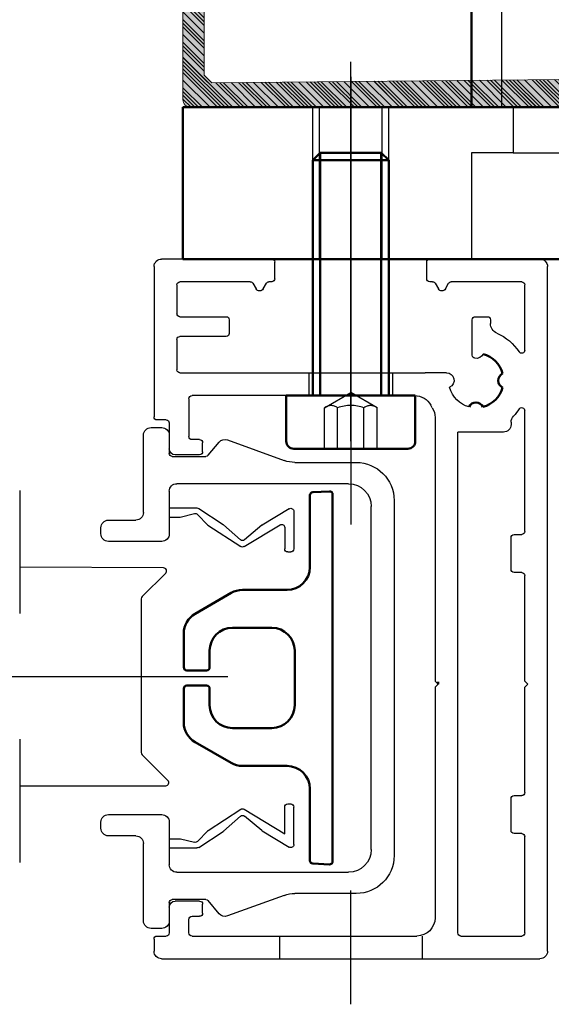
# Model space of a CAD drawing. Header units: inches. Extents: x 34737 to 291769, y 4926 to 74566.
# Tile 245 of 256: x 258371 to 258397, y 31032 to 31081. Entities that reach past the tile are written whole.
import ezdxf

# ---------------------------------------------------------------- set-up
doc = ezdxf.new("R2010")
doc.units = ezdxf.units.IN
doc.header["$LTSCALE"] = 300
for name, pattern in [('AM_DIN_F_W050', [6.25, 4.75, -1.5]), ('AM_DIN_F_W050x2', [3.125, 2.25, -0.875]), ('AM_DIN_G_W050', [13.75, 9.75, -1.5, 1, -1.5]), ('AM_DIN_G_W050x2', [6.875, 4.75, -0.875, 0.375, -0.875]), ('CENTER', [7, 4, -1, 1, -1])]:
    doc.linetypes.add(name, pattern=pattern)
for name, color, linetype, lineweight in [('!_A_01_TENKÁ', 8, 'Continuous', 13), ('_MB_kreskowanie_profile_0.00', 7, 'Continuous', 0), ('_MB_kreskowanie_profile_0.00 @ 1', 7, 'Continuous', 0), ('_MB_kreskowanie_profile_0.00 @ 1.5', 7, 'Continuous', 0), ('_MB_kreskowanie_profile_0.00 @ 10', 7, 'Continuous', 0), ('_MB_kreskowanie_profile_0.00 @ 100', 7, 'Continuous', 0), ('_MB_kreskowanie_profile_0.00 @ 2', 7, 'Continuous', 0), ('_MB_kreskowanie_profile_0.00 @ 2.5', 7, 'Continuous', 0), ('_MB_kreskowanie_profile_0.00 @ 20', 7, 'Continuous', 0), ('_MB_kreskowanie_profile_0.00 @ 25', 7, 'Continuous', 0), ('_MB_kreskowanie_profile_0.00 @ 4', 7, 'Continuous', 0), ('_MB_kreskowanie_profile_0.00 @ 5', 7, 'Continuous', 0), ('_MB_kreskowanie_profile_0.00 @ 50', 7, 'Continuous', 0), ('_MB_kreskowanie_profile_0.00 @ 8', 7, 'Continuous', 0), ('_MB_profile_0.2', 7, 'Continuous', 20), ('_MB_solid', 7, 'Continuous', 0), ('AM_0', 7, 'Continuous', 50), ('AM_3', 6, 'AM_DIN_F_W050', 25), ('AM_7', 4, 'AM_DIN_G_W050', 25), ('AM_8', 1, 'Continuous', 25), ('Bauseitig_AM_0', 9, 'Continuous', 50), ('Bauseitig_AM_3', 9, 'AM_DIN_F_W050', 25), ('Bauseitig_AM_7', 9, 'AM_DIN_G_W050', 25)]:
    doc.layers.add(name, color=color, linetype=linetype, lineweight=lineweight)
pattern_1 = [(45, (0, 0), (-2.5, 2.5), [])]
pattern_2 = [(45, (0, 0), (-5, 5), [])]
pattern_3 = [(45, (0, 0), (-6.25, 6.25), [])]
pattern_4 = [(45, (0, 0), (-12.5, 12.5), [])]
pattern_5 = [(45, (0, 0), (-25, 25), [])]
pattern_6 = [(45, (0, 0), (-0.375, 0.375), [])]
pattern_7 = [(45, (0, 0), (-0.5, 0.5), [])]
pattern_8 = [(45, (0, 0), (-0.625, 0.625), [])]
pattern_9 = [(45, (0, 0), (-1, 1), [])]
pattern_10 = [(45, (0, 0), (-1.25, 1.25), [])]
pattern_11 = [(45, (0, 0), (-2, 2), [])]

# ---------------------------------------------------------------- blocks, each defined once
blk = doc.blocks.new('*U2143')
at = {"layer": '_MB_kreskowanie_profile_0.00 @ 1'}
h = blk.add_hatch(dxfattribs=at)
h.set_pattern_fill('JIS_WOOD', color=256, scale=0.5)
edge = h.paths.add_edge_path()
edge.add_line((-23.091, -15.642), (-23.596, -15.142))
edge.add_line((-23.596, -15.142), (-23.596, -2.584))
edge.add_line((-23.596, -2.584), (-22.476, -2.178))
edge.add_line((-22.476, -2.178), (-22.425, -2.073))
edge.add_line((-22.425, -2.073), (-23.912, 2.524))
edge.add_line((-23.912, 2.524), (-24.521, 2.75))
edge.add_line((-24.521, 2.75), (-25, 2.75))
edge.add_line((-25, 2.75), (-25, -16.75))
edge.add_arc((-24.5, -16.75), 0.5, 180, 270)
edge.add_line((-24.5, -17.25), (24.5, -17.25))
edge.add_arc((24.5, -16.75), 0.5, 270, 360)
edge.add_line((25, -16.75), (25, 2.75))
edge.add_line((25, 2.75), (24.521, 2.75))
edge.add_line((24.521, 2.75), (23.912, 2.524))
edge.add_line((23.912, 2.524), (22.425, -2.073))
edge.add_line((22.425, -2.073), (22.476, -2.178))
edge.add_line((22.476, -2.178), (23.596, -2.584))
edge.add_line((23.596, -2.584), (23.596, -15.142))
edge.add_line((23.596, -15.142), (23.091, -15.642))
edge.add_line((23.091, -15.642), (0, -15.426))
edge.add_line((0, -15.426), (-23.091, -15.642))
at = {"layer": '_MB_kreskowanie_profile_0.00 @ 1.5'}
h = blk.add_hatch(dxfattribs=at)
h.set_pattern_fill('JIS_WOOD', color=256, scale=0.5)
h.set_pattern_definition(pattern_6)
edge = h.paths.add_edge_path()
edge.add_line((-23.091, -15.642), (-23.596, -15.142))
edge.add_line((-23.596, -15.142), (-23.596, -2.584))
edge.add_line((-23.596, -2.584), (-22.476, -2.178))
edge.add_line((-22.476, -2.178), (-22.425, -2.073))
edge.add_line((-22.425, -2.073), (-23.912, 2.524))
edge.add_line((-23.912, 2.524), (-24.521, 2.75))
edge.add_line((-24.521, 2.75), (-25, 2.75))
edge.add_line((-25, 2.75), (-25, -16.75))
edge.add_arc((-24.5, -16.75), 0.5, 180, 270)
edge.add_line((-24.5, -17.25), (24.5, -17.25))
edge.add_arc((24.5, -16.75), 0.5, 270, 360)
edge.add_line((25, -16.75), (25, 2.75))
edge.add_line((25, 2.75), (24.521, 2.75))
edge.add_line((24.521, 2.75), (23.912, 2.524))
edge.add_line((23.912, 2.524), (22.425, -2.073))
edge.add_line((22.425, -2.073), (22.476, -2.178))
edge.add_line((22.476, -2.178), (23.596, -2.584))
edge.add_line((23.596, -2.584), (23.596, -15.142))
edge.add_line((23.596, -15.142), (23.091, -15.642))
edge.add_line((23.091, -15.642), (0, -15.426))
edge.add_line((0, -15.426), (-23.091, -15.642))
at = {"layer": '_MB_kreskowanie_profile_0.00 @ 10'}
h = blk.add_hatch(dxfattribs=at)
h.set_pattern_fill('JIS_WOOD', color=256, scale=0.5)
h.set_pattern_definition(pattern_1)
edge = h.paths.add_edge_path()
edge.add_line((-23.091, -15.642), (-23.596, -15.142))
edge.add_line((-23.596, -15.142), (-23.596, -2.584))
edge.add_line((-23.596, -2.584), (-22.476, -2.178))
edge.add_line((-22.476, -2.178), (-22.425, -2.073))
edge.add_line((-22.425, -2.073), (-23.912, 2.524))
edge.add_line((-23.912, 2.524), (-24.521, 2.75))
edge.add_line((-24.521, 2.75), (-25, 2.75))
edge.add_line((-25, 2.75), (-25, -16.75))
edge.add_arc((-24.5, -16.75), 0.5, 180, 270)
edge.add_line((-24.5, -17.25), (24.5, -17.25))
edge.add_arc((24.5, -16.75), 0.5, 270, 360)
edge.add_line((25, -16.75), (25, 2.75))
edge.add_line((25, 2.75), (24.521, 2.75))
edge.add_line((24.521, 2.75), (23.912, 2.524))
edge.add_line((23.912, 2.524), (22.425, -2.073))
edge.add_line((22.425, -2.073), (22.476, -2.178))
edge.add_line((22.476, -2.178), (23.596, -2.584))
edge.add_line((23.596, -2.584), (23.596, -15.142))
edge.add_line((23.596, -15.142), (23.091, -15.642))
edge.add_line((23.091, -15.642), (0, -15.426))
edge.add_line((0, -15.426), (-23.091, -15.642))
at = {"layer": '_MB_kreskowanie_profile_0.00 @ 100'}
h = blk.add_hatch(dxfattribs=at)
h.set_pattern_fill('JIS_WOOD', color=256, scale=0.5)
h.set_pattern_definition(pattern_5)
edge = h.paths.add_edge_path()
edge.add_line((-23.091, -15.642), (-23.596, -15.142))
edge.add_line((-23.596, -15.142), (-23.596, -2.584))
edge.add_line((-23.596, -2.584), (-22.476, -2.178))
edge.add_line((-22.476, -2.178), (-22.425, -2.073))
edge.add_line((-22.425, -2.073), (-23.912, 2.524))
edge.add_line((-23.912, 2.524), (-24.521, 2.75))
edge.add_line((-24.521, 2.75), (-25, 2.75))
edge.add_line((-25, 2.75), (-25, -16.75))
edge.add_arc((-24.5, -16.75), 0.5, 180, 270)
edge.add_line((-24.5, -17.25), (24.5, -17.25))
edge.add_arc((24.5, -16.75), 0.5, 270, 360)
edge.add_line((25, -16.75), (25, 2.75))
edge.add_line((25, 2.75), (24.521, 2.75))
edge.add_line((24.521, 2.75), (23.912, 2.524))
edge.add_line((23.912, 2.524), (22.425, -2.073))
edge.add_line((22.425, -2.073), (22.476, -2.178))
edge.add_line((22.476, -2.178), (23.596, -2.584))
edge.add_line((23.596, -2.584), (23.596, -15.142))
edge.add_line((23.596, -15.142), (23.091, -15.642))
edge.add_line((23.091, -15.642), (0, -15.426))
edge.add_line((0, -15.426), (-23.091, -15.642))
at = {"layer": '_MB_kreskowanie_profile_0.00 @ 2'}
h = blk.add_hatch(dxfattribs=at)
h.set_pattern_fill('JIS_WOOD', color=256, scale=0.5)
h.set_pattern_definition(pattern_7)
edge = h.paths.add_edge_path()
edge.add_line((-23.091, -15.642), (-23.596, -15.142))
edge.add_line((-23.596, -15.142), (-23.596, -2.584))
edge.add_line((-23.596, -2.584), (-22.476, -2.178))
edge.add_line((-22.476, -2.178), (-22.425, -2.073))
edge.add_line((-22.425, -2.073), (-23.912, 2.524))
edge.add_line((-23.912, 2.524), (-24.521, 2.75))
edge.add_line((-24.521, 2.75), (-25, 2.75))
edge.add_line((-25, 2.75), (-25, -16.75))
edge.add_arc((-24.5, -16.75), 0.5, 180, 270)
edge.add_line((-24.5, -17.25), (24.5, -17.25))
edge.add_arc((24.5, -16.75), 0.5, 270, 360)
edge.add_line((25, -16.75), (25, 2.75))
edge.add_line((25, 2.75), (24.521, 2.75))
edge.add_line((24.521, 2.75), (23.912, 2.524))
edge.add_line((23.912, 2.524), (22.425, -2.073))
edge.add_line((22.425, -2.073), (22.476, -2.178))
edge.add_line((22.476, -2.178), (23.596, -2.584))
edge.add_line((23.596, -2.584), (23.596, -15.142))
edge.add_line((23.596, -15.142), (23.091, -15.642))
edge.add_line((23.091, -15.642), (0, -15.426))
edge.add_line((0, -15.426), (-23.091, -15.642))
at = {"layer": '_MB_kreskowanie_profile_0.00 @ 2.5'}
h = blk.add_hatch(dxfattribs=at)
h.set_pattern_fill('JIS_WOOD', color=256, scale=0.5)
h.set_pattern_definition(pattern_8)
edge = h.paths.add_edge_path()
edge.add_line((-23.091, -15.642), (-23.596, -15.142))
edge.add_line((-23.596, -15.142), (-23.596, -2.584))
edge.add_line((-23.596, -2.584), (-22.476, -2.178))
edge.add_line((-22.476, -2.178), (-22.425, -2.073))
edge.add_line((-22.425, -2.073), (-23.912, 2.524))
edge.add_line((-23.912, 2.524), (-24.521, 2.75))
edge.add_line((-24.521, 2.75), (-25, 2.75))
edge.add_line((-25, 2.75), (-25, -16.75))
edge.add_arc((-24.5, -16.75), 0.5, 180, 270)
edge.add_line((-24.5, -17.25), (24.5, -17.25))
edge.add_arc((24.5, -16.75), 0.5, 270, 360)
edge.add_line((25, -16.75), (25, 2.75))
edge.add_line((25, 2.75), (24.521, 2.75))
edge.add_line((24.521, 2.75), (23.912, 2.524))
edge.add_line((23.912, 2.524), (22.425, -2.073))
edge.add_line((22.425, -2.073), (22.476, -2.178))
edge.add_line((22.476, -2.178), (23.596, -2.584))
edge.add_line((23.596, -2.584), (23.596, -15.142))
edge.add_line((23.596, -15.142), (23.091, -15.642))
edge.add_line((23.091, -15.642), (0, -15.426))
edge.add_line((0, -15.426), (-23.091, -15.642))
at = {"layer": '_MB_kreskowanie_profile_0.00 @ 20'}
h = blk.add_hatch(dxfattribs=at)
h.set_pattern_fill('JIS_WOOD', color=256, scale=0.5)
h.set_pattern_definition(pattern_2)
edge = h.paths.add_edge_path()
edge.add_line((-23.091, -15.642), (-23.596, -15.142))
edge.add_line((-23.596, -15.142), (-23.596, -2.584))
edge.add_line((-23.596, -2.584), (-22.476, -2.178))
edge.add_line((-22.476, -2.178), (-22.425, -2.073))
edge.add_line((-22.425, -2.073), (-23.912, 2.524))
edge.add_line((-23.912, 2.524), (-24.521, 2.75))
edge.add_line((-24.521, 2.75), (-25, 2.75))
edge.add_line((-25, 2.75), (-25, -16.75))
edge.add_arc((-24.5, -16.75), 0.5, 180, 270)
edge.add_line((-24.5, -17.25), (24.5, -17.25))
edge.add_arc((24.5, -16.75), 0.5, 270, 360)
edge.add_line((25, -16.75), (25, 2.75))
edge.add_line((25, 2.75), (24.521, 2.75))
edge.add_line((24.521, 2.75), (23.912, 2.524))
edge.add_line((23.912, 2.524), (22.425, -2.073))
edge.add_line((22.425, -2.073), (22.476, -2.178))
edge.add_line((22.476, -2.178), (23.596, -2.584))
edge.add_line((23.596, -2.584), (23.596, -15.142))
edge.add_line((23.596, -15.142), (23.091, -15.642))
edge.add_line((23.091, -15.642), (0, -15.426))
edge.add_line((0, -15.426), (-23.091, -15.642))
at = {"layer": '_MB_kreskowanie_profile_0.00 @ 25'}
h = blk.add_hatch(dxfattribs=at)
h.set_pattern_fill('JIS_WOOD', color=256, scale=0.5)
h.set_pattern_definition(pattern_3)
edge = h.paths.add_edge_path()
edge.add_line((-23.091, -15.642), (-23.596, -15.142))
edge.add_line((-23.596, -15.142), (-23.596, -2.584))
edge.add_line((-23.596, -2.584), (-22.476, -2.178))
edge.add_line((-22.476, -2.178), (-22.425, -2.073))
edge.add_line((-22.425, -2.073), (-23.912, 2.524))
edge.add_line((-23.912, 2.524), (-24.521, 2.75))
edge.add_line((-24.521, 2.75), (-25, 2.75))
edge.add_line((-25, 2.75), (-25, -16.75))
edge.add_arc((-24.5, -16.75), 0.5, 180, 270)
edge.add_line((-24.5, -17.25), (24.5, -17.25))
edge.add_arc((24.5, -16.75), 0.5, 270, 360)
edge.add_line((25, -16.75), (25, 2.75))
edge.add_line((25, 2.75), (24.521, 2.75))
edge.add_line((24.521, 2.75), (23.912, 2.524))
edge.add_line((23.912, 2.524), (22.425, -2.073))
edge.add_line((22.425, -2.073), (22.476, -2.178))
edge.add_line((22.476, -2.178), (23.596, -2.584))
edge.add_line((23.596, -2.584), (23.596, -15.142))
edge.add_line((23.596, -15.142), (23.091, -15.642))
edge.add_line((23.091, -15.642), (0, -15.426))
edge.add_line((0, -15.426), (-23.091, -15.642))
at = {"layer": '_MB_kreskowanie_profile_0.00 @ 4'}
h = blk.add_hatch(dxfattribs=at)
h.set_pattern_fill('JIS_WOOD', color=256, scale=0.5)
h.set_pattern_definition(pattern_9)
edge = h.paths.add_edge_path()
edge.add_line((-23.091, -15.642), (-23.596, -15.142))
edge.add_line((-23.596, -15.142), (-23.596, -2.584))
edge.add_line((-23.596, -2.584), (-22.476, -2.178))
edge.add_line((-22.476, -2.178), (-22.425, -2.073))
edge.add_line((-22.425, -2.073), (-23.912, 2.524))
edge.add_line((-23.912, 2.524), (-24.521, 2.75))
edge.add_line((-24.521, 2.75), (-25, 2.75))
edge.add_line((-25, 2.75), (-25, -16.75))
edge.add_arc((-24.5, -16.75), 0.5, 180, 270)
edge.add_line((-24.5, -17.25), (24.5, -17.25))
edge.add_arc((24.5, -16.75), 0.5, 270, 360)
edge.add_line((25, -16.75), (25, 2.75))
edge.add_line((25, 2.75), (24.521, 2.75))
edge.add_line((24.521, 2.75), (23.912, 2.524))
edge.add_line((23.912, 2.524), (22.425, -2.073))
edge.add_line((22.425, -2.073), (22.476, -2.178))
edge.add_line((22.476, -2.178), (23.596, -2.584))
edge.add_line((23.596, -2.584), (23.596, -15.142))
edge.add_line((23.596, -15.142), (23.091, -15.642))
edge.add_line((23.091, -15.642), (0, -15.426))
edge.add_line((0, -15.426), (-23.091, -15.642))
at = {"layer": '_MB_kreskowanie_profile_0.00 @ 5'}
h = blk.add_hatch(dxfattribs=at)
h.set_pattern_fill('JIS_WOOD', color=256, scale=0.5)
h.set_pattern_definition(pattern_10)
edge = h.paths.add_edge_path()
edge.add_line((-23.091, -15.642), (-23.596, -15.142))
edge.add_line((-23.596, -15.142), (-23.596, -2.584))
edge.add_line((-23.596, -2.584), (-22.476, -2.178))
edge.add_line((-22.476, -2.178), (-22.425, -2.073))
edge.add_line((-22.425, -2.073), (-23.912, 2.524))
edge.add_line((-23.912, 2.524), (-24.521, 2.75))
edge.add_line((-24.521, 2.75), (-25, 2.75))
edge.add_line((-25, 2.75), (-25, -16.75))
edge.add_arc((-24.5, -16.75), 0.5, 180, 270)
edge.add_line((-24.5, -17.25), (24.5, -17.25))
edge.add_arc((24.5, -16.75), 0.5, 270, 360)
edge.add_line((25, -16.75), (25, 2.75))
edge.add_line((25, 2.75), (24.521, 2.75))
edge.add_line((24.521, 2.75), (23.912, 2.524))
edge.add_line((23.912, 2.524), (22.425, -2.073))
edge.add_line((22.425, -2.073), (22.476, -2.178))
edge.add_line((22.476, -2.178), (23.596, -2.584))
edge.add_line((23.596, -2.584), (23.596, -15.142))
edge.add_line((23.596, -15.142), (23.091, -15.642))
edge.add_line((23.091, -15.642), (0, -15.426))
edge.add_line((0, -15.426), (-23.091, -15.642))
at = {"layer": '_MB_kreskowanie_profile_0.00 @ 50'}
h = blk.add_hatch(dxfattribs=at)
h.set_pattern_fill('JIS_WOOD', color=256, scale=0.5)
h.set_pattern_definition(pattern_4)
edge = h.paths.add_edge_path()
edge.add_line((-23.091, -15.642), (-23.596, -15.142))
edge.add_line((-23.596, -15.142), (-23.596, -2.584))
edge.add_line((-23.596, -2.584), (-22.476, -2.178))
edge.add_line((-22.476, -2.178), (-22.425, -2.073))
edge.add_line((-22.425, -2.073), (-23.912, 2.524))
edge.add_line((-23.912, 2.524), (-24.521, 2.75))
edge.add_line((-24.521, 2.75), (-25, 2.75))
edge.add_line((-25, 2.75), (-25, -16.75))
edge.add_arc((-24.5, -16.75), 0.5, 180, 270)
edge.add_line((-24.5, -17.25), (24.5, -17.25))
edge.add_arc((24.5, -16.75), 0.5, 270, 360)
edge.add_line((25, -16.75), (25, 2.75))
edge.add_line((25, 2.75), (24.521, 2.75))
edge.add_line((24.521, 2.75), (23.912, 2.524))
edge.add_line((23.912, 2.524), (22.425, -2.073))
edge.add_line((22.425, -2.073), (22.476, -2.178))
edge.add_line((22.476, -2.178), (23.596, -2.584))
edge.add_line((23.596, -2.584), (23.596, -15.142))
edge.add_line((23.596, -15.142), (23.091, -15.642))
edge.add_line((23.091, -15.642), (0, -15.426))
edge.add_line((0, -15.426), (-23.091, -15.642))
at = {"layer": '_MB_kreskowanie_profile_0.00 @ 8'}
h = blk.add_hatch(dxfattribs=at)
h.set_pattern_fill('JIS_WOOD', color=256, scale=0.5)
h.set_pattern_definition(pattern_11)
edge = h.paths.add_edge_path()
edge.add_line((-23.091, -15.642), (-23.596, -15.142))
edge.add_line((-23.596, -15.142), (-23.596, -2.584))
edge.add_line((-23.596, -2.584), (-22.476, -2.178))
edge.add_line((-22.476, -2.178), (-22.425, -2.073))
edge.add_line((-22.425, -2.073), (-23.912, 2.524))
edge.add_line((-23.912, 2.524), (-24.521, 2.75))
edge.add_line((-24.521, 2.75), (-25, 2.75))
edge.add_line((-25, 2.75), (-25, -16.75))
edge.add_arc((-24.5, -16.75), 0.5, 180, 270)
edge.add_line((-24.5, -17.25), (24.5, -17.25))
edge.add_arc((24.5, -16.75), 0.5, 270, 360)
edge.add_line((25, -16.75), (25, 2.75))
edge.add_line((25, 2.75), (24.521, 2.75))
edge.add_line((24.521, 2.75), (23.912, 2.524))
edge.add_line((23.912, 2.524), (22.425, -2.073))
edge.add_line((22.425, -2.073), (22.476, -2.178))
edge.add_line((22.476, -2.178), (23.596, -2.584))
edge.add_line((23.596, -2.584), (23.596, -15.142))
edge.add_line((23.596, -15.142), (23.091, -15.642))
edge.add_line((23.091, -15.642), (0, -15.426))
edge.add_line((0, -15.426), (-23.091, -15.642))
blk = doc.blocks.new('*U2144')
at = {"layer": '_MB_kreskowanie_profile_0.00 @ 1'}
h = blk.add_hatch(dxfattribs=at)
h.set_pattern_fill('JIS_WOOD', color=256, scale=0.5)
h.paths.add_polyline_path([(-23.091, -15.642), (-23.596, -15.142), (-23.596, -2.584), (-22.476, -2.178), (-22.425, -2.073), (-23.708, 2.488), (-24.521, 2.75), (-25, 2.75), (-25, -16.75, 0.414214), (-24.5, -17.25), (24.5, -17.25, 0.414214), (25, -16.75), (25, 2.75), (24.521, 2.75), (23.708, 2.488), (22.425, -2.073), (22.476, -2.178), (23.596, -2.584), (23.596, -15.142), (23.091, -15.642), (0, -15.426)])
at = {"layer": '_MB_kreskowanie_profile_0.00 @ 1.5'}
h = blk.add_hatch(dxfattribs=at)
h.set_pattern_fill('JIS_WOOD', color=256, scale=0.5)
h.set_pattern_definition(pattern_6)
h.paths.add_polyline_path([(-23.091, -15.642), (-23.596, -15.142), (-23.596, -2.584), (-22.476, -2.178), (-22.425, -2.073), (-23.708, 2.488), (-24.521, 2.75), (-25, 2.75), (-25, -16.75, 0.414214), (-24.5, -17.25), (24.5, -17.25, 0.414214), (25, -16.75), (25, 2.75), (24.521, 2.75), (23.708, 2.488), (22.425, -2.073), (22.476, -2.178), (23.596, -2.584), (23.596, -15.142), (23.091, -15.642), (0, -15.426)])
at = {"layer": '_MB_kreskowanie_profile_0.00 @ 10'}
h = blk.add_hatch(dxfattribs=at)
h.set_pattern_fill('JIS_WOOD', color=256, scale=0.5)
h.set_pattern_definition(pattern_1)
h.paths.add_polyline_path([(-23.091, -15.642), (-23.596, -15.142), (-23.596, -2.584), (-22.476, -2.178), (-22.425, -2.073), (-23.708, 2.488), (-24.521, 2.75), (-25, 2.75), (-25, -16.75, 0.414214), (-24.5, -17.25), (24.5, -17.25, 0.414214), (25, -16.75), (25, 2.75), (24.521, 2.75), (23.708, 2.488), (22.425, -2.073), (22.476, -2.178), (23.596, -2.584), (23.596, -15.142), (23.091, -15.642), (0, -15.426)])
at = {"layer": '_MB_kreskowanie_profile_0.00 @ 100'}
h = blk.add_hatch(dxfattribs=at)
h.set_pattern_fill('JIS_WOOD', color=256, scale=0.5)
h.set_pattern_definition(pattern_5)
h.paths.add_polyline_path([(-23.091, -15.642), (-23.596, -15.142), (-23.596, -2.584), (-22.476, -2.178), (-22.425, -2.073), (-23.708, 2.488), (-24.521, 2.75), (-25, 2.75), (-25, -16.75, 0.414214), (-24.5, -17.25), (24.5, -17.25, 0.414214), (25, -16.75), (25, 2.75), (24.521, 2.75), (23.708, 2.488), (22.425, -2.073), (22.476, -2.178), (23.596, -2.584), (23.596, -15.142), (23.091, -15.642), (0, -15.426)])
at = {"layer": '_MB_kreskowanie_profile_0.00 @ 2'}
h = blk.add_hatch(dxfattribs=at)
h.set_pattern_fill('JIS_WOOD', color=256, scale=0.5)
h.set_pattern_definition(pattern_7)
h.paths.add_polyline_path([(-23.091, -15.642), (-23.596, -15.142), (-23.596, -2.584), (-22.476, -2.178), (-22.425, -2.073), (-23.708, 2.488), (-24.521, 2.75), (-25, 2.75), (-25, -16.75, 0.414214), (-24.5, -17.25), (24.5, -17.25, 0.414214), (25, -16.75), (25, 2.75), (24.521, 2.75), (23.708, 2.488), (22.425, -2.073), (22.476, -2.178), (23.596, -2.584), (23.596, -15.142), (23.091, -15.642), (0, -15.426)])
at = {"layer": '_MB_kreskowanie_profile_0.00 @ 2.5'}
h = blk.add_hatch(dxfattribs=at)
h.set_pattern_fill('JIS_WOOD', color=256, scale=0.5)
h.set_pattern_definition(pattern_8)
h.paths.add_polyline_path([(-23.091, -15.642), (-23.596, -15.142), (-23.596, -2.584), (-22.476, -2.178), (-22.425, -2.073), (-23.708, 2.488), (-24.521, 2.75), (-25, 2.75), (-25, -16.75, 0.414214), (-24.5, -17.25), (24.5, -17.25, 0.414214), (25, -16.75), (25, 2.75), (24.521, 2.75), (23.708, 2.488), (22.425, -2.073), (22.476, -2.178), (23.596, -2.584), (23.596, -15.142), (23.091, -15.642), (0, -15.426)])
at = {"layer": '_MB_kreskowanie_profile_0.00 @ 20'}
h = blk.add_hatch(dxfattribs=at)
h.set_pattern_fill('JIS_WOOD', color=256, scale=0.5)
h.set_pattern_definition(pattern_2)
h.paths.add_polyline_path([(-23.091, -15.642), (-23.596, -15.142), (-23.596, -2.584), (-22.476, -2.178), (-22.425, -2.073), (-23.708, 2.488), (-24.521, 2.75), (-25, 2.75), (-25, -16.75, 0.414214), (-24.5, -17.25), (24.5, -17.25, 0.414214), (25, -16.75), (25, 2.75), (24.521, 2.75), (23.708, 2.488), (22.425, -2.073), (22.476, -2.178), (23.596, -2.584), (23.596, -15.142), (23.091, -15.642), (0, -15.426)])
at = {"layer": '_MB_kreskowanie_profile_0.00 @ 25'}
h = blk.add_hatch(dxfattribs=at)
h.set_pattern_fill('JIS_WOOD', color=256, scale=0.5)
h.set_pattern_definition(pattern_3)
h.paths.add_polyline_path([(-23.091, -15.642), (-23.596, -15.142), (-23.596, -2.584), (-22.476, -2.178), (-22.425, -2.073), (-23.708, 2.488), (-24.521, 2.75), (-25, 2.75), (-25, -16.75, 0.414214), (-24.5, -17.25), (24.5, -17.25, 0.414214), (25, -16.75), (25, 2.75), (24.521, 2.75), (23.708, 2.488), (22.425, -2.073), (22.476, -2.178), (23.596, -2.584), (23.596, -15.142), (23.091, -15.642), (0, -15.426)])
at = {"layer": '_MB_kreskowanie_profile_0.00 @ 4'}
h = blk.add_hatch(dxfattribs=at)
h.set_pattern_fill('JIS_WOOD', color=256, scale=0.5)
h.set_pattern_definition(pattern_9)
h.paths.add_polyline_path([(-23.091, -15.642), (-23.596, -15.142), (-23.596, -2.584), (-22.476, -2.178), (-22.425, -2.073), (-23.708, 2.488), (-24.521, 2.75), (-25, 2.75), (-25, -16.75, 0.414214), (-24.5, -17.25), (24.5, -17.25, 0.414214), (25, -16.75), (25, 2.75), (24.521, 2.75), (23.708, 2.488), (22.425, -2.073), (22.476, -2.178), (23.596, -2.584), (23.596, -15.142), (23.091, -15.642), (0, -15.426)])
at = {"layer": '_MB_kreskowanie_profile_0.00 @ 5'}
h = blk.add_hatch(dxfattribs=at)
h.set_pattern_fill('JIS_WOOD', color=256, scale=0.5)
h.set_pattern_definition(pattern_10)
h.paths.add_polyline_path([(-23.091, -15.642), (-23.596, -15.142), (-23.596, -2.584), (-22.476, -2.178), (-22.425, -2.073), (-23.708, 2.488), (-24.521, 2.75), (-25, 2.75), (-25, -16.75, 0.414214), (-24.5, -17.25), (24.5, -17.25, 0.414214), (25, -16.75), (25, 2.75), (24.521, 2.75), (23.708, 2.488), (22.425, -2.073), (22.476, -2.178), (23.596, -2.584), (23.596, -15.142), (23.091, -15.642), (0, -15.426)])
at = {"layer": '_MB_kreskowanie_profile_0.00 @ 50'}
h = blk.add_hatch(dxfattribs=at)
h.set_pattern_fill('JIS_WOOD', color=256, scale=0.5)
h.set_pattern_definition(pattern_4)
h.paths.add_polyline_path([(-23.091, -15.642), (-23.596, -15.142), (-23.596, -2.584), (-22.476, -2.178), (-22.425, -2.073), (-23.708, 2.488), (-24.521, 2.75), (-25, 2.75), (-25, -16.75, 0.414214), (-24.5, -17.25), (24.5, -17.25, 0.414214), (25, -16.75), (25, 2.75), (24.521, 2.75), (23.708, 2.488), (22.425, -2.073), (22.476, -2.178), (23.596, -2.584), (23.596, -15.142), (23.091, -15.642), (0, -15.426)])
at = {"layer": '_MB_kreskowanie_profile_0.00 @ 8'}
h = blk.add_hatch(dxfattribs=at)
h.set_pattern_fill('JIS_WOOD', color=256, scale=0.5)
h.set_pattern_definition(pattern_11)
h.paths.add_polyline_path([(-23.091, -15.642), (-23.596, -15.142), (-23.596, -2.584), (-22.476, -2.178), (-22.425, -2.073), (-23.708, 2.488), (-24.521, 2.75), (-25, 2.75), (-25, -16.75, 0.414214), (-24.5, -17.25), (24.5, -17.25, 0.414214), (25, -16.75), (25, 2.75), (24.521, 2.75), (23.708, 2.488), (22.425, -2.073), (22.476, -2.178), (23.596, -2.584), (23.596, -15.142), (23.091, -15.642), (0, -15.426)])
blk = doc.blocks.new('-K417892X')
at = {"layer": '_MB_solid'}
h = blk.add_hatch(color=256, dxfattribs=at)
h.dxf.hatch_style = 1
h.paths.add_polyline_path([(-25, -16.75, 0.414214), (-24.5, -17.25), (24.5, -17.25, 0.414214), (25, -16.75), (25, 2.75), (24.521, 2.75), (23.708, 2.488), (22.425, -2.073), (22.476, -2.178), (23.596, -2.584), (23.596, -15.142), (23.091, -15.642), (0, -15.426), (-23.091, -15.642), (-23.596, -15.142), (-23.596, -2.584), (-22.476, -2.178), (-22.425, -2.073), (-23.708, 2.488), (-24.521, 2.75), (-25, 2.75)])
at = {"layer": '_MB_profile_0.2'}
blk.add_lwpolyline([(-23.708, 2.488), (-24.521, 2.75), (-25, 2.75), (-25, -16.75, 0.414214), (-24.5, -17.25), (24.5, -17.25, 0.414214), (25, -16.75), (25, 2.75), (24.521, 2.75), (23.708, 2.488), (22.425, -2.073), (22.476, -2.178), (23.596, -2.584), (23.596, -15.142), (23.091, -15.642), (0, -15.426), (-23.091, -15.642), (-23.596, -15.142), (-23.596, -2.584), (-22.476, -2.178), (-22.425, -2.073)], format="xyb", close=True, dxfattribs=at)
at = {"layer": '_MB_kreskowanie_profile_0.00', "color": 4, "linetype": 'Continuous'}
for name in ['*U2143', '*U2144']:
    blk.add_blockref(name, (0, 0), dxfattribs=at)
blk = doc.blocks.new('-K417890X+K417892X')
blk.add_blockref('-K417892X', (0, -2.75))
blk = doc.blocks.new('*U130')
blk.add_blockref('-K417890X+K417892X', (0, 0))
blk = doc.blocks.new('o')
at = {"color": 7, "linetype": 'Continuous'}
for p, q in [((350.75, -72.281), (375.65, -72.281)), ((350.25, -73.581), (350.25, -72.781)), ((376.15, -72.781), (376.15, -117.881)), ((350.45, -73.781), (351.05, -73.781)), ((352.75, -73.781), (367.55, -73.781)), ((370.45, -73.781), (374.45, -73.781)), ((351.25, -75.681), (351.25, -73.981)), ((352.55, -73.981), (352.55, -74.881)), ((370.25, -73.981), (370.25, -106.981)), ((374.65, -73.981), (374.65, -80.331)), ((352.75, -75.081), (353.25, -75.081)), ((368.75, -90.181), (368.75, -74.981)), ((353.45, -75.281), (353.45, -75.881)), ((353.25, -76.081), (351.65, -76.081)), ((373.75, -80.731), (373.75, -82.831)), ((374.45, -80.531), (373.95, -80.531)), ((373.95, -83.031), (374.45, -83.031)), ((374.65, -83.231), (374.65, -90.181)), ((368.75, -90.181), (368.95, -90.381)), ((368.95, -90.381), (368.75, -90.581)), ((368.75, -107.942), (368.75, -90.581)), ((374.65, -90.181), (374.85, -90.381)), ((374.85, -90.381), (374.65, -90.581)), ((374.65, -90.581), (374.65, -97.531)), ((373.75, -97.931), (373.75, -100.031)), ((374.45, -97.731), (373.95, -97.731)), ((373.95, -100.231), (374.45, -100.231)), ((374.65, -100.431), (374.65, -108.391)), ((353.25, -105.481), (351.65, -105.481)), ((353.45, -105.681), (353.45, -106.281)), ((351.25, -107.581), (351.25, -105.881)), ((352.55, -109.181), (352.55, -106.681)), ((353.25, -106.481), (352.75, -106.481)), ((373.25, -106.981), (370.25, -106.981)), ((373.75, -107.634), (373.75, -107.481)), ((350.25, -117.881), (350.25, -107.981)), ((351.05, -107.781), (350.45, -107.781)), ((363, -109.381), (352.75, -109.381)), ((363, -109.381), (363.2, -109.581)), ((363.2, -109.581), (363.4, -109.381)), ((367.41, -109.381), (363.4, -109.381)), ((351.95, -110.881), (368.087, -110.881)), ((369.498, -110.888), (368.087, -110.882)), ((351.75, -113.081), (351.75, -111.081)), ((371.2, -112.037), (371.2, -114.381)), ((374.65, -112.371), (374.65, -116.681)), ((355, -113.281), (351.95, -113.281)), ((355.2, -114.381), (355.2, -113.481)), ((372.4, -114.381), (372.4, -114.135)), ((351.75, -116.681), (351.75, -114.781)), ((351.95, -114.581), (355, -114.581)), ((371.4, -114.581), (372.2, -114.581)), ((356.758, -116.781), (356.97, -116.414)), ((357.43, -116.414), (357.642, -116.781)), ((368.758, -116.781), (368.97, -116.414)), ((369.43, -116.414), (369.642, -116.781)), ((356.584, -116.881), (351.95, -116.881)), ((358, -116.881), (357.815, -116.881)), ((358.2, -117.081), (358.2, -118.181)), ((368.2, -117.081), (368.2, -118.181)), ((368.584, -116.881), (368.4, -116.881)), ((374.45, -116.881), (369.815, -116.881)), ((358, -118.381), (350.75, -118.381)), ((375.65, -118.381), (368.4, -118.381))]:
    blk.add_line(p, q, dxfattribs=at)
for centre, radius, start, end in [((350.75, -72.781), 0.5, 90, 180), ((375.65, -72.781), 0.5, 0, 90), ((350.45, -73.581), 0.2, 180, 270), ((351.05, -73.981), 0.2, 0, 90), ((352.75, -73.981), 0.2, 90, 180), ((367.55, -74.981), 1.2, 0, 90), ((370.45, -73.981), 0.2, 90, 180), ((374.45, -73.981), 0.2, 0, 90), ((352.75, -74.881), 0.2, 180, 270), ((353.25, -75.281), 0.2, 0, 90), ((351.65, -75.681), 0.4, 180, 270), ((353.25, -75.881), 0.2, 270, 0), ((374.45, -80.331), 0.2, 270, 0), ((373.95, -80.731), 0.2, 90, 180), ((373.95, -82.831), 0.2, 180, 270), ((374.45, -83.231), 0.2, 0, 90), ((373.95, -97.931), 0.2, 90, 180), ((374.45, -97.531), 0.2, 270, 0), ((373.95, -100.031), 0.2, 180, 270), ((374.45, -100.431), 0.2, 0, 90), ((351.65, -105.881), 0.4, 90, 180), ((353.25, -105.681), 0.2, 0, 90), ((353.25, -106.281), 0.2, 270, 0), ((352.75, -106.681), 0.2, 90, 180), ((373.25, -107.481), 0.5, 0, 90), ((351.05, -107.581), 0.2, 270, 0), ((374.33, -107.634), 0.58, 180, 223.64599), ((350.45, -107.981), 0.2, 90, 180), ((367.55, -107.942), 1.2, 327.976, 0), ((371.45, -110.381), 3.4, 33.55731, 43.64599), ((367.41, -108.181), 1.2, 270, 331.42812), ((371.45, -110.381), 3.4, 147.976, 151.42812), ((371.45, -110.381), 1.8, 104.82598, 165.57303), ((374.45, -108.391), 0.2, 213.55731, 0), ((352.75, -109.181), 0.2, 180, 270), ((369.5, -110.388), 0.5, 269.78, 65.57519), ((351.95, -111.081), 0.2, 90, 180), ((371.4, -112.037), 0.2, 100.86354, 180), ((371.457, -112.333), 0.501, 24.94785, 100.86354), ((374.45, -112.371), 0.2, 0, 146.44269), ((371.45, -110.381), 3.4, 293.73074, 326.44269), ((351.95, -113.081), 0.2, 180, 270), ((355, -113.481), 0.2, 0, 90), ((373.1, -114.135), 0.7, 113.73074, 180), ((351.95, -114.781), 0.2, 90, 180), ((355, -114.381), 0.2, 270, 0), ((371.4, -114.381), 0.2, 180, 270), ((372.2, -114.381), 0.2, 270, 0), ((351.95, -116.681), 0.2, 180, 270), ((357.2, -116.547), 0.266, 30, 150), ((369.2, -116.547), 0.266, 30, 150), ((374.45, -116.681), 0.2, 270, 0), ((356.584, -116.681), 0.2, 270, 330), ((357.815, -116.681), 0.2, 210, 270), ((358, -117.081), 0.2, 0, 90), ((368.4, -117.081), 0.2, 90, 180), ((368.584, -116.681), 0.2, 270, 330), ((369.815, -116.681), 0.2, 210, 270), ((350.75, -117.881), 0.5, 180, 270), ((375.65, -117.881), 0.5, 270, 0), ((358, -118.181), 0.2, 270, 0), ((368.4, -118.181), 0.2, 180, 270)]:
    blk.add_arc(centre, radius, start, end, dxfattribs=at)
at = {"layer": 'AM_0', "color": 7, "linetype": 'CENTER'}
blk.add_line((368.95, -90.381), (368.95, -90.52), dxfattribs=at)
at = {"layer": 'AM_0', "color": 7, "linetype": 'Continuous'}
for centre, radius, start, end in [((371.443, -108.431), 0.5, 204.82383, 335.57519), ((371.45, -110.381), 1.8, 14.82598, 75.57303), ((373.4, -110.375), 0.5, 114.82383, 245.57519), ((371.45, -110.381), 1.8, 284.85131, 345.57303)]:
    blk.add_arc(centre, radius, start, end, dxfattribs=at)
blk = doc.blocks.new('clipprofil_zu')
at = {"color": 7, "linetype": 'Continuous'}
for p, q in [((67.71, 248.26), (66.91, 248.26)), ((106.51, 248.26), (105.71, 248.26)), ((65.91, 247.26), (65.91, 243.66)), ((68.71, 240.26), (68.71, 247.26)), ((104.71, 247.26), (104.71, 240.26)), ((107.51, 243.66), (107.51, 247.26)), ((64.91, 242.66), (54.71, 242.66)), ((118.71, 242.66), (108.51, 242.66)), ((53.71, 241.66), (53.71, 240.26)), ((119.71, 240.26), (119.71, 241.66)), ((54.71, 239.26), (57.11, 239.26)), ((57.51, 238.86), (57.51, 234.45)), ((62.11, 239.26), (67.71, 239.26)), ((64.31, 239.26), (64.31, 235.61)), ((65.51, 239.26), (65.51, 237.84)), ((105.71, 239.26), (111.31, 239.26)), ((107.91, 239.26), (107.91, 237.89)), ((109.11, 239.26), (109.11, 235.61)), ((115.91, 234.45), (115.91, 238.86)), ((116.31, 239.26), (118.71, 239.26)), ((61.11, 215.66), (61.11, 238.26)), ((65.51, 237.84), (65.05, 235.92)), ((107.92, 237.8), (108.36, 235.92)), ((112.31, 238.26), (112.31, 215.66)), ((64.37, 235.39), (66.47, 232.16)), ((65.17, 235.54), (66.59, 234.17)), ((108.24, 235.54), (106.85, 234.2)), ((109.04, 235.39), (106.94, 232.16)), ((57.36, 234.14), (55.64, 232.7)), ((66.59, 234.17), (69.4, 229.85)), ((106.79, 234.13), (104.01, 229.85)), ((117.77, 232.7), (116.05, 234.14)), ((55.34, 231.59), (58.06, 224.12)), ((68.5, 229.88), (66.51, 232.11)), ((104.91, 229.88), (106.91, 232.11)), ((115.35, 224.12), (118.07, 231.59)), ((69.4, 229.42), (66.53, 224.67)), ((66.59, 227.07), (68.5, 229.36)), ((104.01, 229.42), (107.24, 224.06)), ((106.82, 227.07), (104.91, 229.36)), ((66.55, 227.02), (64.4, 223.47)), ((106.86, 227.02), (109.01, 223.47)), ((66.87, 224.06), (69.7, 224.06)), ((70.1, 223.66), (70.1, 223.26)), ((103.31, 223.66), (103.31, 223.26)), ((107.24, 224.06), (103.71, 224.06)), ((58.31, 222.75), (58.31, 214.66)), ((64.75, 222.86), (69.7, 222.86)), ((108.66, 222.86), (103.71, 222.86)), ((115.11, 214.66), (115.11, 222.75)), ((109.31, 212.66), (64.11, 212.66)), ((63.31, 209.66), (110.11, 209.66))]:
    blk.add_line(p, q, dxfattribs=at)
for centre, radius, start, end in [((66.91, 247.26), 1, 90, 180), ((67.71, 247.26), 1, 0, 90), ((105.71, 247.26), 1, 90, 180), ((106.51, 247.26), 1, 0, 90), ((54.71, 241.66), 1, 90, 180), ((64.91, 243.66), 1, 270, 0), ((108.51, 243.66), 1, 180, 270), ((118.71, 241.66), 1, 0, 90), ((54.71, 240.26), 1, 180, 270), ((67.71, 240.26), 1, 270, 0), ((105.71, 240.26), 1, 180, 270), ((118.71, 240.26), 1, 270, 0), ((57.11, 238.86), 0.4, 0, 90), ((62.11, 238.26), 1, 90, 180), ((111.31, 238.26), 1, 0, 90), ((116.31, 238.86), 0.4, 90, 180), ((108.31, 237.89), 0.4, 180, 193.2), ((64.71, 235.61), 0.4, 180, 213), ((65.44, 235.82), 0.4, 166.8, 226.2), ((107.97, 235.82), 0.4, 313.8, 13.2), ((108.71, 235.61), 0.4, 327, 0), ((57.11, 234.45), 0.4, 310, 0), ((107.13, 233.91), 0.4, 133.8, 147), ((116.31, 234.45), 0.4, 180, 230), ((56.28, 231.93), 1, 130, 200), ((117.13, 231.93), 1, 340, 50), ((66.8, 232.37), 0.4, 213, 221.8143), ((106.61, 232.37), 0.4, 318.1857, 327), ((68.2, 229.62), 0.4, 320.0311, 41.8143), ((69.06, 229.63), 0.4, 328.8453, 33), ((104.35, 229.63), 0.4, 147, 211.1547), ((105.21, 229.62), 0.4, 138.1857, 219.9689), ((66.89, 226.81), 0.4, 140.0311, 148.8453), ((106.52, 226.81), 0.4, 31.1547, 39.9689), ((66.87, 224.46), 0.4, 148.8453, 270), ((54.31, 222.75), 4, 0, 20), ((64.75, 223.26), 0.4, 148.8453, 270), ((69.7, 223.66), 0.4, 0, 90), ((69.7, 223.26), 0.4, 270, 0), ((103.71, 223.66), 0.4, 90, 180), ((103.71, 223.26), 0.4, 180, 270), ((108.66, 223.26), 0.4, 270, 31.1547), ((119.11, 222.75), 4, 160, 180), ((64.11, 215.66), 3, 180, 270), ((109.31, 215.66), 3, 270, 0), ((63.31, 214.66), 5, 180, 270), ((110.11, 214.66), 5, 270, 0)]:
    blk.add_arc(centre, radius, start, end, dxfattribs=at)
blk = doc.blocks.new('Inlay_Screen_2')
at = {"color": 7, "linetype": 'Continuous'}
for p, q in [((8366.953, 6301.167), (8368.053, 6301.224)), ((8366.763, 6300.967), (8366.763, 6296.235)), ((8368.263, 6276.846), (8368.263, 6301.025)), ((8365.263, 6294.735), (8362.329, 6294.735)), ((8361.579, 6294.534), (8359.213, 6293.168)), ((8361.663, 6292.235), (8364.263, 6292.235)), ((8358.463, 6291.869), (8358.463, 6289.635)), ((8360.163, 6289.635), (8360.163, 6290.735)), ((8365.763, 6290.735), (8365.763, 6287.135)), ((8358.663, 6289.435), (8359.963, 6289.435)), ((8358.463, 6288.235), (8358.463, 6286.001)), ((8359.963, 6288.435), (8358.663, 6288.435)), ((8360.163, 6287.135), (8360.163, 6288.235)), ((8364.263, 6285.635), (8361.663, 6285.635)), ((8359.213, 6284.702), (8361.579, 6283.336)), ((8362.329, 6283.135), (8365.263, 6283.135)), ((8366.763, 6281.635), (8366.763, 6276.904)), ((8368.053, 6276.646), (8366.953, 6276.704))]:
    blk.add_line(p, q, dxfattribs=at)
for centre, radius, start, end in [((8368.063, 6301.025), 0.2, 0, 93), ((8366.963, 6300.967), 0.2, 93, 180), ((8365.263, 6296.235), 1.5, 270, 0), ((8362.329, 6293.235), 1.5, 90, 120), ((8359.963, 6291.869), 1.5, 120, 180), ((8361.663, 6290.735), 1.5, 90, 180), ((8364.263, 6290.735), 1.5, 0, 90), ((8358.663, 6289.635), 0.2, 180, 270), ((8359.963, 6289.635), 0.2, 270, 0), ((8358.663, 6288.235), 0.2, 90, 180), ((8359.963, 6288.235), 0.2, 0, 90), ((8361.663, 6287.135), 1.5, 180, 270), ((8364.263, 6287.135), 1.5, 270, 0), ((8359.963, 6286.001), 1.5, 180, 240), ((8362.329, 6284.635), 1.5, 240, 270), ((8365.263, 6281.635), 1.5, 0, 90), ((8366.963, 6276.904), 0.2, 180, 267), ((8368.063, 6276.846), 0.2, 267, 0)]:
    blk.add_arc(centre, radius, start, end, dxfattribs=at)
blk = doc.blocks.new('Distanzrohr-')
at = {"layer": 'Bauseitig_AM_0'}
for p, q in [((560.606, 1652.594), (560.606, 1715.594)), ((560.606, 1715.594), (572.606, 1715.594))]:
    blk.add_line(p, q, dxfattribs=at)
at = {"layer": 'Bauseitig_AM_3'}
blk.add_line((562.606, 1715.594), (562.606, 1652.594), dxfattribs=at)
blk = doc.blocks.new('Adapterpl Typ 2')
at = {"layer": 'AM_0'}
for p, q in [((-25, 0), (25, 0)), ((25, 0), (25, -10)), ((25, -10), (-25, -10))]:
    blk.add_line(p, q, dxfattribs=at)
at = {"layer": 'AM_3', "linetype": 'AM_DIN_F_W050x2'}
for p, q in [((6, -7), (6, 0)), ((11.45, 0), (11.45, -10)), ((11.883, 0), (11.883, -10)), ((16.017, 0), (16.017, -10)), ((16.45, 0), (16.45, -10)), ((3.25, -7), (-3.25, -7)), ((3.25, -10), (3.25, -7)), ((3.25, -7), (6, -7))]:
    blk.add_line(p, q, dxfattribs=at)
blk = doc.blocks.new('DIN 7984 A2 5x16 IS3 Zyl')
at = {"layer": 'Bauseitig_AM_0'}
for p, q in [((-3, 4.25), (0, 4.25)), ((0, 4.25), (0, 2.5)), ((-3.5, 3.75), (-3.5, -3.75)), ((0, 2.5), (1.909, 2.5)), ((0, 2.5), (0, -2.5)), ((16, 2.009), (0, 2.009)), ((1.909, 2.5), (2.4, 2.5)), ((2.4, 2.5), (15.509, 2.5)), ((15.509, 2.5), (16, 2.009)), ((15.509, -2.5), (15.509, 2.5)), ((16, -2.009), (16, 2.009)), ((16, -2.009), (0, -2.009)), ((0, -2.5), (0, -4.25)), ((0, -2.5), (1.909, -2.5)), ((1.909, -2.5), (2.4, -2.5)), ((2.4, -2.5), (15.509, -2.5)), ((15.509, -2.5), (16, -2.009)), ((-3, -4.25), (0, -4.25))]:
    blk.add_line(p, q, dxfattribs=at)
for centre, start, end in [((-3, 3.75), 90, 180), ((-3, -3.75), 180, 270)]:
    blk.add_arc(centre, 0.5, start, end, dxfattribs=at)
at = {"layer": 'Bauseitig_AM_3', "ltscale": 0.2}
for p, q in [((-3.5, 1.733), (-0.8, 1.733)), ((-0.8, 1.733), (0.2, 0)), ((-3.5, 0.866), (-0.8, 0.866)), ((-0.8, -1.733), (0.2, 0)), ((-3.5, -0.866), (-0.8, -0.866)), ((-3.5, -1.733), (-0.8, -1.733))]:
    blk.add_line(p, q, dxfattribs=at)
for centre, radius, start, end in [((-1.357, 1.299), 0.705, 322.12112, 37.87888), ((-3.25, 0), 2.599, 340.52878, 19.47122), ((-1.357, -1.299), 0.705, 322.12112, 37.87888)]:
    blk.add_arc(centre, radius, start, end, dxfattribs=at)
at = {"layer": 'Bauseitig_AM_7'}
blk.add_line((21, 0), (-8.5, 0), dxfattribs=at)

msp = doc.modelspace()

# ---------------------------------------------------------------- linework, layer by layer
at = {"layer": '!_A_01_TENKÁ', "color": 7, "lineweight": -3}
for p, q in [((258378.879, 31069.155), (258416.379, 31069.155)), ((258416.379, 31069.155), (258378.879, 31069.155)), ((258390.692, 31069.155), (258396.504, 31069.155)), ((258390.692, 31069.155), (258396.504, 31069.155)), ((258370.823, 31057.718), (258370.823, 31051.632)), ((258377.924, 31053.894), (258370.823, 31053.931)), ((258378.029, 31053.638), (258376.866, 31052.475)), ((258376.823, 31052.369), (258376.822, 31044.768)), ((258370.823, 31045.43), (258370.823, 31039.345)), ((258378.141, 31043.387), (258376.866, 31044.663)), ((258370.823, 31043.131), (258378.035, 31043.131))]:
    msp.add_line(p, q, dxfattribs=at)
for centre, start, end in [((258377.923, 31053.744), 315, 89.7), ((258376.973, 31052.369), 135, 180), ((258376.972, 31044.769), 180.3, 225), ((258378.035, 31043.281), 270, 45)]:
    msp.add_arc(centre, 0.15, start, end, dxfattribs=at)
at = {"layer": 'AM_3', "color": 7, "lineweight": -3}
for p, q in [((258385.104, 31063.53), (258385.104, 31062.405)), ((258389.229, 31063.53), (258389.229, 31062.405)), ((258383.642, 31035.701), (258383.642, 31034.576)), ((258390.692, 31035.701), (258390.692, 31034.576))]:
    msp.add_line(p, q, dxfattribs=at)
at = {"layer": 'AM_7', "color": 7, "lineweight": -3}
for p, q in [((258387.167, 31060.155), (258387.167, 31078.905)), ((258311.181, 31048.531), (258381.098, 31048.531))]:
    msp.add_line(p, q, dxfattribs=at)
at = {"layer": 'AM_7', "color": 7, "linetype": 'AM_DIN_G_W050x2', "lineweight": -3}
msp.add_line((258387.167, 31032.33), (258387.167, 31037.955), dxfattribs=at)

# ---------------------------------------------------------------- block references
at = {"color": 7, "lineweight": -3, "xscale": -0.75, "yscale": 0.75, "zscale": 0.75}
msp.add_blockref('*U130', (258397.629, 31091.655), dxfattribs=at)
at = {"color": 7, "lineweight": -3, "xscale": -0.375, "yscale": 0.375, "zscale": 0.375, "rotation": 90}
msp.add_blockref('clipprofil_zu', (258467.929, 31080.97), dxfattribs=at)
at = {"layer": 'AM_0', "color": 7, "lineweight": -3, "yscale": 0.75, "zscale": 0.75}
for name, p, xscale, rotation in [('Distanzrohr-', (257972.675, 32363.351), -0.75, 180), ('DIN 7984 A2 5x16 IS3 Zyl', (258387.167, 31062.405), 0.75, 90), ('Adapterpl Typ 2', (258397.629, 31069.155), 0.75, 180), ('Inlay_Screen_2', (252110.075, 35765.157), -0.75, 180)]:
    msp.add_blockref(name, p, dxfattribs=dict(at, xscale=xscale, rotation=rotation))
at = {"layer": 'AM_8', "color": 7, "lineweight": -3, "xscale": -0.75, "yscale": 0.75, "zscale": 0.75, "rotation": 180}
msp.add_blockref('o', (258114.767, 30980.369), dxfattribs=at)

doc.saveas('drawing.dxf')
